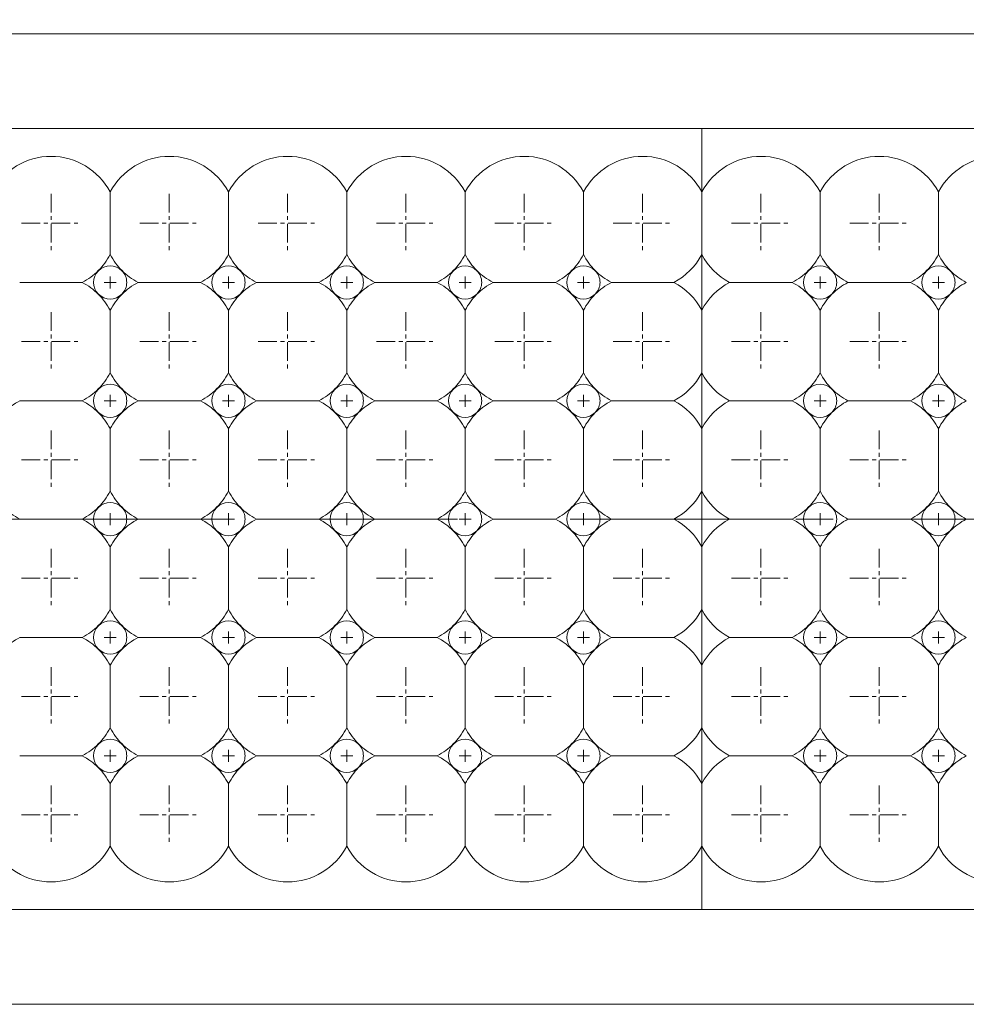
# Model space of a CAD drawing. Header units: millimetres. Extents: x -201 to 202, y 143 to 428.
# Tile 4 of 15: x -87 to -47, y 274 to 316. Entities that reach past the tile are written whole.
import ezdxf

# ---------------------------------------------------------------- set-up
doc = ezdxf.new("R2010")
doc.units = ezdxf.units.MM
doc.header["$LTSCALE"] = 0.25
doc.linetypes.add('CENTER', pattern=[50.8, 31.75, -6.35, 6.35, -6.35])
for name, color, linetype, lineweight in [('BASE', 7, 'Continuous', 20), ('CENTER', 1, 'CENTER', 9), ('DIMENSION', 6, 'Continuous', 9), ('LED LENS', 7, 'Continuous', 20)]:
    doc.layers.add(name, color=color, linetype=linetype, lineweight=lineweight)
doc.styles.add('VS Standard', font='msgothic.ttc', dxfattribs={"height": 3})
doc.dimstyles.new('VS Standard x1', dxfattribs={"dimtxt": 3, "dimasz": 3, "dimexe": 0.5, "dimexo": 0.8, "dimgap": 0.5, "dimtad": 3, "dimrnd": 0.0001, "dimzin": 9, "dimdsep": 46, "dimtxsty": 'VS Standard', "dimcen": 0, "dimaunit": 1, "dimadec": 0, "dimazin": 2, "dimtfac": 1, "dimtmove": 0, "dimatfit": 2, "dimfxl": 1, "dimtolj": 1, "dimtzin": 0, "dimarcsym": 0})

# ---------------------------------------------------------------- blocks, each defined once
blk = doc.blocks.new('*D192')
at = {"layer": 'Defpoints', "color": 0}
for p in [(41.637, 327.179), (-108.363, 315.001), (41.637, 315.001)]:
    blk.add_point(p, dxfattribs=at)
at = {"layer": 'DIMENSION', "color": 0, "lineweight": -2}
for p, q in [((-108.363, 315.801), (-108.363, 327.679)), ((41.637, 315.801), (41.637, 327.679)), ((-105.363, 327.179), (38.637, 327.179))]:
    blk.add_line(p, q, dxfattribs=at)
at = {"layer": 'DIMENSION', "color": 0}
for points in [[(-105.363, 327.679), (-105.363, 326.679), (-108.363, 327.179)], [(38.637, 326.679), (38.637, 327.679), (41.637, 327.179)]]:
    blk.add_solid(points, dxfattribs=at)
at = {"layer": 'DIMENSION', "color": 0, "insert": (-33.363, 329.179), "char_height": 3, "attachment_point": 5, "style": 'VS Standard'}
blk.add_mtext('\\A1;150', dxfattribs=at)
blk = doc.blocks.new('*D193')
at = {"layer": 'Defpoints', "color": 0}
for p in [(-109.863, 335.467), (-109.863, 315.001), (43.137, 315.001)]:
    blk.add_point(p, dxfattribs=at)
at = {"layer": 'DIMENSION', "color": 0, "lineweight": -2}
for p, q in [((-109.863, 315.801), (-109.863, 335.967)), ((43.137, 315.801), (43.137, 335.967)), ((40.137, 335.467), (-106.863, 335.467))]:
    blk.add_line(p, q, dxfattribs=at)
at = {"layer": 'DIMENSION', "color": 0}
for points in [[(-106.863, 335.967), (-106.863, 334.967), (-109.863, 335.467)], [(40.137, 334.967), (40.137, 335.967), (43.137, 335.467)]]:
    blk.add_solid(points, dxfattribs=at)
at = {"layer": 'DIMENSION', "color": 0, "insert": (-33.363, 337.467), "char_height": 3, "attachment_point": 5, "style": 'VS Standard'}
blk.add_mtext('\\A1;153', dxfattribs=at)
blk = doc.blocks.new('*D198')
at = {"layer": 'Defpoints', "color": 0}
for p in [(-111.863, 344.062), (-111.863, 305.501), (45.137, 305.481)]:
    blk.add_point(p, dxfattribs=at)
at = {"layer": 'DIMENSION', "color": 0, "lineweight": -2}
for p, q in [((-111.863, 306.301), (-111.863, 344.562)), ((45.137, 306.281), (45.137, 344.562)), ((42.137, 344.062), (-108.863, 344.062))]:
    blk.add_line(p, q, dxfattribs=at)
at = {"layer": 'DIMENSION', "color": 0}
for points in [[(-108.863, 344.562), (-108.863, 343.562), (-111.863, 344.062)], [(42.137, 343.562), (42.137, 344.562), (45.137, 344.062)]]:
    blk.add_solid(points, dxfattribs=at)
at = {"layer": 'DIMENSION', "color": 0, "insert": (-33.363, 346.313), "char_height": 3, "attachment_point": 5, "style": 'VS Standard'}
blk.add_mtext('\\A1;\\A1;(157)', dxfattribs=at)

msp = doc.modelspace()

# ---------------------------------------------------------------- linework, layer by layer
at = {"layer": 'BASE'}
for p, q in [((-108.363, 315.001), (41.637, 315.001)), ((41.637, 311.001), (-108.363, 311.001)), ((-108.363, 278.001), (41.637, 278.001)), ((41.637, 274.001), (-108.363, 274.001))]:
    msp.add_line(p, q, dxfattribs=at)
at = {"layer": 'CENTER', "ltscale": 0.1}
for p, q in [((-85.863, 308.251), (-85.863, 305.751)), ((-80.863, 308.251), (-80.863, 305.751)), ((-75.863, 308.251), (-75.863, 305.751)), ((-70.863, 308.251), (-70.863, 305.751)), ((-65.863, 308.251), (-65.863, 305.751)), ((-60.863, 308.251), (-60.863, 305.751)), ((-55.863, 308.251), (-55.863, 305.751)), ((-50.863, 308.251), (-50.863, 305.751)), ((-87.113, 307.001), (-84.613, 307.001)), ((-82.113, 307.001), (-79.613, 307.001)), ((-77.113, 307.001), (-74.613, 307.001)), ((-72.113, 307.001), (-69.613, 307.001)), ((-67.113, 307.001), (-64.613, 307.001)), ((-62.113, 307.001), (-59.613, 307.001)), ((-57.113, 307.001), (-54.613, 307.001)), ((-52.113, 307.001), (-49.613, 307.001)), ((-85.863, 303.251), (-85.863, 300.751)), ((-80.863, 303.251), (-80.863, 300.751)), ((-75.863, 303.251), (-75.863, 300.751)), ((-70.863, 303.251), (-70.863, 300.751)), ((-65.863, 303.251), (-65.863, 300.751)), ((-60.863, 303.251), (-60.863, 300.751)), ((-55.863, 303.251), (-55.863, 300.751)), ((-50.863, 303.251), (-50.863, 300.751)), ((-87.113, 302.001), (-84.613, 302.001)), ((-82.113, 302.001), (-79.613, 302.001)), ((-77.113, 302.001), (-74.613, 302.001)), ((-72.113, 302.001), (-69.613, 302.001)), ((-67.113, 302.001), (-64.613, 302.001)), ((-62.113, 302.001), (-59.613, 302.001)), ((-57.113, 302.001), (-54.613, 302.001)), ((-52.113, 302.001), (-49.613, 302.001)), ((-85.863, 298.251), (-85.863, 295.751)), ((-80.863, 298.251), (-80.863, 295.751)), ((-75.863, 298.251), (-75.863, 295.751)), ((-70.863, 298.251), (-70.863, 295.751)), ((-65.863, 298.251), (-65.863, 295.751)), ((-60.863, 298.251), (-60.863, 295.751)), ((-55.863, 298.251), (-55.863, 295.751)), ((-50.863, 298.251), (-50.863, 295.751)), ((-87.113, 297.001), (-84.613, 297.001)), ((-82.113, 297.001), (-79.613, 297.001)), ((-77.113, 297.001), (-74.613, 297.001)), ((-72.113, 297.001), (-69.613, 297.001)), ((-67.113, 297.001), (-64.613, 297.001)), ((-62.113, 297.001), (-59.613, 297.001)), ((-57.113, 297.001), (-54.613, 297.001)), ((-52.113, 297.001), (-49.613, 297.001)), ((-85.863, 293.251), (-85.863, 290.751)), ((-80.863, 293.251), (-80.863, 290.751)), ((-75.863, 293.251), (-75.863, 290.751)), ((-70.863, 293.251), (-70.863, 290.751)), ((-65.863, 293.251), (-65.863, 290.751)), ((-60.863, 293.251), (-60.863, 290.751)), ((-55.863, 293.251), (-55.863, 290.751)), ((-50.863, 293.251), (-50.863, 290.751)), ((-87.113, 292.001), (-84.613, 292.001)), ((-82.113, 292.001), (-79.613, 292.001)), ((-77.113, 292.001), (-74.613, 292.001)), ((-72.113, 292.001), (-69.613, 292.001)), ((-67.113, 292.001), (-64.613, 292.001)), ((-62.113, 292.001), (-59.613, 292.001)), ((-57.113, 292.001), (-54.613, 292.001)), ((-52.113, 292.001), (-49.613, 292.001)), ((-85.863, 288.251), (-85.863, 285.751)), ((-80.863, 288.251), (-80.863, 285.751)), ((-75.863, 288.251), (-75.863, 285.751)), ((-70.863, 288.251), (-70.863, 285.751)), ((-65.863, 288.251), (-65.863, 285.751)), ((-60.863, 288.251), (-60.863, 285.751)), ((-55.863, 288.251), (-55.863, 285.751)), ((-50.863, 288.251), (-50.863, 285.751)), ((-87.113, 287.001), (-84.613, 287.001)), ((-82.113, 287.001), (-79.613, 287.001)), ((-77.113, 287.001), (-74.613, 287.001)), ((-72.113, 287.001), (-69.613, 287.001)), ((-67.113, 287.001), (-64.613, 287.001)), ((-62.113, 287.001), (-59.613, 287.001)), ((-57.113, 287.001), (-54.613, 287.001)), ((-52.113, 287.001), (-49.613, 287.001)), ((-85.863, 283.251), (-85.863, 280.751)), ((-80.863, 283.251), (-80.863, 280.751)), ((-75.863, 283.251), (-75.863, 280.751)), ((-70.863, 283.251), (-70.863, 280.751)), ((-65.863, 283.251), (-65.863, 280.751)), ((-60.863, 283.251), (-60.863, 280.751)), ((-55.863, 283.251), (-55.863, 280.751)), ((-50.863, 283.251), (-50.863, 280.751)), ((-87.113, 282.001), (-84.613, 282.001)), ((-82.113, 282.001), (-79.613, 282.001)), ((-77.113, 282.001), (-74.613, 282.001)), ((-72.113, 282.001), (-69.613, 282.001)), ((-67.113, 282.001), (-64.613, 282.001)), ((-62.113, 282.001), (-59.613, 282.001)), ((-57.113, 282.001), (-54.613, 282.001)), ((-52.113, 282.001), (-49.613, 282.001))]:
    msp.add_line(p, q, dxfattribs=at)
at = {"layer": 'CENTER'}
for p, q in [((-83.363, 304.751), (-83.363, 304.251)), ((-78.363, 304.751), (-78.363, 304.251)), ((-73.363, 304.751), (-73.363, 304.251)), ((-68.363, 304.751), (-68.363, 304.251)), ((-63.363, 304.751), (-63.363, 304.251)), ((-53.363, 304.751), (-53.363, 304.251)), ((-48.363, 304.751), (-48.363, 304.251)), ((-83.613, 304.501), (-83.113, 304.501)), ((-78.613, 304.501), (-78.113, 304.501)), ((-73.613, 304.501), (-73.113, 304.501)), ((-68.613, 304.501), (-68.113, 304.501)), ((-63.613, 304.501), (-63.113, 304.501)), ((-53.613, 304.501), (-53.113, 304.501)), ((-48.613, 304.501), (-48.113, 304.501)), ((-83.363, 299.751), (-83.363, 299.251)), ((-78.363, 299.751), (-78.363, 299.251)), ((-73.363, 299.751), (-73.363, 299.251)), ((-68.363, 299.751), (-68.363, 299.251)), ((-63.363, 299.751), (-63.363, 299.251)), ((-53.363, 299.751), (-53.363, 299.251)), ((-48.363, 299.751), (-48.363, 299.251)), ((-83.613, 299.501), (-83.113, 299.501)), ((-78.613, 299.501), (-78.113, 299.501)), ((-73.613, 299.501), (-73.113, 299.501)), ((-68.613, 299.501), (-68.113, 299.501)), ((-63.613, 299.501), (-63.113, 299.501)), ((-53.613, 299.501), (-53.113, 299.501)), ((-48.613, 299.501), (-48.113, 299.501)), ((-83.363, 294.751), (-83.363, 294.251)), ((-78.363, 294.751), (-78.363, 294.251)), ((-73.363, 294.751), (-73.363, 294.251)), ((-68.363, 294.751), (-68.363, 294.251)), ((-63.363, 294.751), (-63.363, 294.251)), ((-53.363, 294.751), (-53.363, 294.251)), ((-48.363, 294.751), (-48.363, 294.251)), ((-114.721, 294.501), (47.995, 294.501)), ((-83.613, 294.501), (-83.113, 294.501)), ((-78.613, 294.501), (-78.113, 294.501)), ((-73.613, 294.501), (-73.113, 294.501)), ((-68.613, 294.501), (-68.113, 294.501)), ((-63.613, 294.501), (-63.113, 294.501)), ((-53.613, 294.501), (-53.113, 294.501)), ((-48.613, 294.501), (-48.113, 294.501)), ((-83.363, 289.751), (-83.363, 289.251)), ((-78.363, 289.751), (-78.363, 289.251)), ((-73.363, 289.751), (-73.363, 289.251)), ((-68.363, 289.751), (-68.363, 289.251)), ((-63.363, 289.751), (-63.363, 289.251)), ((-53.363, 289.751), (-53.363, 289.251)), ((-48.363, 289.751), (-48.363, 289.251)), ((-83.613, 289.501), (-83.113, 289.501)), ((-78.613, 289.501), (-78.113, 289.501)), ((-73.613, 289.501), (-73.113, 289.501)), ((-68.613, 289.501), (-68.113, 289.501)), ((-63.613, 289.501), (-63.113, 289.501)), ((-53.613, 289.501), (-53.113, 289.501)), ((-48.613, 289.501), (-48.113, 289.501)), ((-83.363, 284.751), (-83.363, 284.251)), ((-78.363, 284.751), (-78.363, 284.251)), ((-73.363, 284.751), (-73.363, 284.251)), ((-68.363, 284.751), (-68.363, 284.251)), ((-63.363, 284.751), (-63.363, 284.251)), ((-53.363, 284.751), (-53.363, 284.251)), ((-48.363, 284.751), (-48.363, 284.251)), ((-83.613, 284.501), (-83.113, 284.501)), ((-78.613, 284.501), (-78.113, 284.501)), ((-73.613, 284.501), (-73.113, 284.501)), ((-68.613, 284.501), (-68.113, 284.501)), ((-63.613, 284.501), (-63.113, 284.501)), ((-53.613, 284.501), (-53.113, 284.501)), ((-48.613, 284.501), (-48.113, 284.501))]:
    msp.add_line(p, q, dxfattribs=at)
at = {"layer": 'LED LENS'}
for p, q in [((-58.363, 308.324), (-58.363, 311.001)), ((-58.363, 311.001), (-58.363, 278.001)), ((-83.363, 308.324), (-83.363, 307.001)), ((-78.363, 308.324), (-78.363, 307.001)), ((-73.363, 308.324), (-73.363, 307.001)), ((-68.363, 308.324), (-68.363, 307.001)), ((-63.363, 308.324), (-63.363, 307.001)), ((-53.363, 308.324), (-53.363, 307.001)), ((-48.363, 308.324), (-48.363, 307.001)), ((-83.363, 307.001), (-83.363, 305.678)), ((-78.363, 307.001), (-78.363, 305.678)), ((-73.363, 307.001), (-73.363, 305.678)), ((-68.363, 307.001), (-68.363, 305.678)), ((-63.363, 307.001), (-63.363, 305.678)), ((-53.363, 307.001), (-53.363, 305.678)), ((-48.363, 307.001), (-48.363, 305.678)), ((-87.186, 304.501), (-84.54, 304.501)), ((-82.186, 304.501), (-79.54, 304.501)), ((-77.186, 304.501), (-74.54, 304.501)), ((-72.186, 304.501), (-69.54, 304.501)), ((-67.186, 304.501), (-64.54, 304.501)), ((-62.186, 304.501), (-59.54, 304.501)), ((-57.186, 304.501), (-54.54, 304.501)), ((-52.186, 304.501), (-49.54, 304.501)), ((-83.363, 303.324), (-83.363, 302.001)), ((-78.363, 303.324), (-78.363, 302.001)), ((-73.363, 303.324), (-73.363, 302.001)), ((-68.363, 303.324), (-68.363, 302.001)), ((-63.363, 303.324), (-63.363, 302.001)), ((-53.363, 303.324), (-53.363, 302.001)), ((-48.363, 303.324), (-48.363, 302.001)), ((-83.363, 302.001), (-83.363, 300.678)), ((-78.363, 302.001), (-78.363, 300.678)), ((-73.363, 302.001), (-73.363, 300.678)), ((-68.363, 302.001), (-68.363, 300.678)), ((-63.363, 302.001), (-63.363, 300.678)), ((-53.363, 302.001), (-53.363, 300.678)), ((-48.363, 302.001), (-48.363, 300.678)), ((-87.186, 299.501), (-84.54, 299.501)), ((-82.186, 299.501), (-79.54, 299.501)), ((-77.186, 299.501), (-74.54, 299.501)), ((-72.186, 299.501), (-69.54, 299.501)), ((-67.186, 299.501), (-64.54, 299.501)), ((-62.186, 299.501), (-59.54, 299.501)), ((-57.186, 299.501), (-54.54, 299.501)), ((-52.186, 299.501), (-49.54, 299.501)), ((-83.363, 298.324), (-83.363, 297.001)), ((-78.363, 298.324), (-78.363, 297.001)), ((-73.363, 298.324), (-73.363, 297.001)), ((-68.363, 298.324), (-68.363, 297.001)), ((-63.363, 298.324), (-63.363, 297.001)), ((-53.363, 298.324), (-53.363, 297.001)), ((-48.363, 298.324), (-48.363, 297.001)), ((-83.363, 297.001), (-83.363, 295.678)), ((-78.363, 297.001), (-78.363, 295.678)), ((-73.363, 297.001), (-73.363, 295.678)), ((-68.363, 297.001), (-68.363, 295.678)), ((-63.363, 297.001), (-63.363, 295.678)), ((-53.363, 297.001), (-53.363, 295.678)), ((-48.363, 297.001), (-48.363, 295.678)), ((-87.186, 294.501), (-84.54, 294.501)), ((-82.186, 294.501), (-79.54, 294.501)), ((-77.186, 294.501), (-74.54, 294.501)), ((-72.186, 294.501), (-69.54, 294.501)), ((-67.186, 294.501), (-64.54, 294.501)), ((-62.186, 294.501), (-59.54, 294.501)), ((-57.186, 294.501), (-54.54, 294.501)), ((-52.186, 294.501), (-49.54, 294.501)), ((-83.363, 293.324), (-83.363, 292.001)), ((-78.363, 293.324), (-78.363, 292.001)), ((-73.363, 293.324), (-73.363, 292.001)), ((-68.363, 293.324), (-68.363, 292.001)), ((-63.363, 293.324), (-63.363, 292.001)), ((-53.363, 293.324), (-53.363, 292.001)), ((-48.363, 293.324), (-48.363, 292.001)), ((-83.363, 292.001), (-83.363, 290.678)), ((-78.363, 292.001), (-78.363, 290.678)), ((-73.363, 292.001), (-73.363, 290.678)), ((-68.363, 292.001), (-68.363, 290.678)), ((-63.363, 292.001), (-63.363, 290.678)), ((-53.363, 292.001), (-53.363, 290.678)), ((-48.363, 292.001), (-48.363, 290.678)), ((-87.186, 289.501), (-84.54, 289.501)), ((-82.186, 289.501), (-79.54, 289.501)), ((-77.186, 289.501), (-74.54, 289.501)), ((-72.186, 289.501), (-69.54, 289.501)), ((-67.186, 289.501), (-64.54, 289.501)), ((-62.186, 289.501), (-59.54, 289.501)), ((-57.186, 289.501), (-54.54, 289.501)), ((-52.186, 289.501), (-49.54, 289.501)), ((-83.363, 288.324), (-83.363, 287.001)), ((-78.363, 288.324), (-78.363, 287.001)), ((-73.363, 288.324), (-73.363, 287.001)), ((-68.363, 288.324), (-68.363, 287.001)), ((-63.363, 287.001), (-63.363, 288.324)), ((-53.363, 288.324), (-53.363, 287.001)), ((-48.363, 288.324), (-48.363, 287.001)), ((-83.363, 287.001), (-83.363, 285.678)), ((-78.363, 287.001), (-78.363, 285.678)), ((-73.363, 287.001), (-73.363, 285.678)), ((-68.363, 287.001), (-68.363, 285.678)), ((-63.363, 285.678), (-63.363, 287.001)), ((-53.363, 287.001), (-53.363, 285.678)), ((-48.363, 287.001), (-48.363, 285.678)), ((-87.186, 284.501), (-84.54, 284.501)), ((-82.186, 284.501), (-79.54, 284.501)), ((-77.186, 284.501), (-74.54, 284.501)), ((-72.186, 284.501), (-69.54, 284.501)), ((-67.186, 284.501), (-64.54, 284.501)), ((-62.186, 284.501), (-59.54, 284.501)), ((-57.186, 284.501), (-54.54, 284.501)), ((-52.186, 284.501), (-49.54, 284.501)), ((-83.363, 283.324), (-83.363, 282.001)), ((-78.363, 283.324), (-78.363, 282.001)), ((-73.363, 283.324), (-73.363, 282.001)), ((-68.363, 282.001), (-68.363, 283.324)), ((-63.363, 282.001), (-63.363, 283.324)), ((-53.363, 283.324), (-53.363, 282.001)), ((-48.363, 283.324), (-48.363, 282.001)), ((-83.363, 282.001), (-83.363, 280.678)), ((-78.363, 282.001), (-78.363, 280.678)), ((-73.363, 282.001), (-73.363, 280.678)), ((-68.363, 280.678), (-68.363, 282.001)), ((-63.363, 280.678), (-63.363, 282.001)), ((-53.363, 282.001), (-53.363, 280.678)), ((-48.363, 282.001), (-48.363, 280.678))]:
    msp.add_line(p, q, dxfattribs=at)
for centre, radius, start, end in [((-85.863, 307.001), 2.828, 27.8856, 152.1144), ((-80.863, 307.001), 2.828, 27.8856, 152.1144), ((-75.863, 307.001), 2.828, 27.8856, 152.1144), ((-70.863, 307.001), 2.828, 27.8856, 152.1144), ((-65.863, 307.001), 2.828, 27.8856, 152.1144), ((-60.863, 307.001), 2.828, 27.8856, 152.1144), ((-55.863, 307.001), 2.828, 27.8856, 152.1144), ((-50.863, 307.001), 2.828, 27.8856, 152.1144), ((-45.863, 307.001), 2.828, 27.8856, 152.1144), ((-85.863, 307.001), 2.828, 315, 332.1144), ((-80.863, 307.001), 2.828, 207.8856, 225), ((-80.863, 307.001), 2.828, 315, 332.1144), ((-75.863, 307.001), 2.828, 207.8856, 225), ((-75.863, 307.001), 2.828, 315, 332.1144), ((-70.863, 307.001), 2.828, 207.8856, 225), ((-70.863, 307.001), 2.828, 315, 332.1144), ((-65.863, 307.001), 2.828, 207.8856, 225), ((-65.863, 307.001), 2.828, 315, 332.1144), ((-60.863, 307.001), 2.828, 207.8856, 225), ((-60.863, 307.001), 2.828, 297.8856, 332.1144), ((-55.863, 307.001), 2.828, 207.8856, 242.1144), ((-55.863, 307.001), 2.828, 315, 332.1144), ((-50.863, 307.001), 2.828, 207.8856, 225), ((-50.863, 307.001), 2.828, 315, 332.1144), ((-45.863, 307.001), 2.828, 207.8856, 225), ((-85.863, 307.001), 2.828, 297.8856, 315), ((-83.363, 304.501), 0.7, 135, 225), ((-83.363, 304.501), 0.7, 45, 135), ((-83.363, 304.501), 0.7, 0, 45), ((-80.863, 307.001), 2.828, 225, 242.1144), ((-80.863, 307.001), 2.828, 297.8856, 315), ((-78.363, 304.501), 0.7, 135, 225), ((-78.363, 304.501), 0.7, 45, 135), ((-78.363, 304.501), 0.7, 0, 45), ((-75.863, 307.001), 2.828, 225, 242.1144), ((-75.863, 307.001), 2.828, 297.8856, 315), ((-73.363, 304.501), 0.7, 135, 225), ((-73.363, 304.501), 0.7, 45, 135), ((-73.363, 304.501), 0.7, 0, 45), ((-70.863, 307.001), 2.828, 225, 242.1144), ((-70.863, 307.001), 2.828, 297.8856, 315), ((-68.363, 304.501), 0.7, 135, 225), ((-68.363, 304.501), 0.7, 45, 135), ((-68.363, 304.501), 0.7, 0, 45), ((-65.863, 307.001), 2.828, 225, 242.1144), ((-65.863, 307.001), 2.828, 297.8856, 315), ((-63.363, 304.501), 0.7, 135, 225), ((-63.363, 304.501), 0.7, 45, 135), ((-63.363, 304.501), 0.7, 0, 45), ((-60.863, 307.001), 2.828, 225, 242.1144), ((-55.863, 307.001), 2.828, 297.8856, 315), ((-53.363, 304.501), 0.7, 135, 225), ((-53.363, 304.501), 0.7, 45, 135), ((-53.363, 304.501), 0.7, 0, 45), ((-50.863, 307.001), 2.828, 225, 242.1144), ((-50.863, 307.001), 2.828, 297.8856, 315), ((-48.363, 304.501), 0.7, 135, 225), ((-48.363, 304.501), 0.7, 45, 135), ((-48.363, 304.501), 0.7, 0, 45), ((-45.863, 307.001), 2.828, 225, 242.1144), ((-85.863, 302.001), 2.828, 45, 62.1144), ((-83.363, 304.501), 0.7, 315, 0), ((-80.863, 302.001), 2.828, 117.8856, 135), ((-80.863, 302.001), 2.828, 45, 62.1144), ((-78.363, 304.501), 0.7, 315, 0), ((-75.863, 302.001), 2.828, 117.8856, 135), ((-75.863, 302.001), 2.828, 45, 62.1144), ((-73.363, 304.501), 0.7, 315, 0), ((-70.863, 302.001), 2.828, 117.8856, 135), ((-70.863, 302.001), 2.828, 45, 62.1144), ((-68.363, 304.501), 0.7, 315, 0), ((-65.863, 302.001), 2.828, 117.8856, 135), ((-65.863, 302.001), 2.828, 45, 62.1144), ((-63.363, 304.501), 0.7, 315, 0), ((-60.863, 302.001), 2.828, 117.8856, 135), ((-60.863, 302.001), 2.828, 27.8856, 62.1144), ((-55.863, 302.001), 2.828, 117.8856, 152.1144), ((-55.863, 302.001), 2.828, 45, 62.1144), ((-53.363, 304.501), 0.7, 315, 0), ((-50.863, 302.001), 2.828, 117.8856, 135), ((-50.863, 302.001), 2.828, 45, 62.1144), ((-48.363, 304.501), 0.7, 315, 0), ((-45.863, 302.001), 2.828, 117.8856, 135), ((-85.863, 302.001), 2.828, 27.8856, 45), ((-83.363, 304.501), 0.7, 225, 315), ((-80.863, 302.001), 2.828, 135, 152.1144), ((-80.863, 302.001), 2.828, 27.8856, 45), ((-78.363, 304.501), 0.7, 225, 315), ((-75.863, 302.001), 2.828, 135, 152.1144), ((-75.863, 302.001), 2.828, 27.8856, 45), ((-73.363, 304.501), 0.7, 225, 315), ((-70.863, 302.001), 2.828, 135, 152.1144), ((-70.863, 302.001), 2.828, 27.8856, 45), ((-68.363, 304.501), 0.7, 225, 315), ((-65.863, 302.001), 2.828, 135, 152.1144), ((-65.863, 302.001), 2.828, 27.8856, 45), ((-63.363, 304.501), 0.7, 225, 315), ((-60.863, 302.001), 2.828, 135, 152.1144), ((-55.863, 302.001), 2.828, 27.8856, 45), ((-53.363, 304.501), 0.7, 225, 315), ((-50.863, 302.001), 2.828, 135, 152.1144), ((-50.863, 302.001), 2.828, 27.8856, 45), ((-48.363, 304.501), 0.7, 225, 315), ((-45.863, 302.001), 2.828, 135, 152.1144), ((-85.863, 302.001), 2.828, 315, 332.1144), ((-80.863, 302.001), 2.828, 207.8856, 225), ((-80.863, 302.001), 2.828, 315, 332.1144), ((-75.863, 302.001), 2.828, 207.8856, 225), ((-75.863, 302.001), 2.828, 315, 332.1144), ((-70.863, 302.001), 2.828, 207.8856, 225), ((-70.863, 302.001), 2.828, 315, 332.1144), ((-65.863, 302.001), 2.828, 207.8856, 225), ((-65.863, 302.001), 2.828, 315, 332.1144), ((-60.863, 302.001), 2.828, 207.8856, 225), ((-60.863, 302.001), 2.828, 297.8856, 332.1144), ((-55.863, 302.001), 2.828, 207.8856, 242.1144), ((-55.863, 302.001), 2.828, 315, 332.1144), ((-50.863, 302.001), 2.828, 207.8856, 225), ((-50.863, 302.001), 2.828, 315, 332.1144), ((-45.863, 302.001), 2.828, 207.8856, 225), ((-85.863, 302.001), 2.828, 297.8856, 315), ((-83.363, 299.501), 0.7, 135, 225), ((-83.363, 299.501), 0.7, 45, 135), ((-83.363, 299.501), 0.7, 0, 45), ((-80.863, 302.001), 2.828, 225, 242.1144), ((-80.863, 302.001), 2.828, 297.8856, 315), ((-78.363, 299.501), 0.7, 135, 225), ((-78.363, 299.501), 0.7, 45, 135), ((-78.363, 299.501), 0.7, 0, 45), ((-75.863, 302.001), 2.828, 225, 242.1144), ((-75.863, 302.001), 2.828, 297.8856, 315), ((-73.363, 299.501), 0.7, 135, 225), ((-73.363, 299.501), 0.7, 45, 135), ((-73.363, 299.501), 0.7, 0, 45), ((-70.863, 302.001), 2.828, 225, 242.1144), ((-70.863, 302.001), 2.828, 297.8856, 315), ((-68.363, 299.501), 0.7, 135, 225), ((-68.363, 299.501), 0.7, 45, 135), ((-68.363, 299.501), 0.7, 0, 45), ((-65.863, 302.001), 2.828, 225, 242.1144), ((-65.863, 302.001), 2.828, 297.8856, 315), ((-63.363, 299.501), 0.7, 135, 225), ((-63.363, 299.501), 0.7, 45, 135), ((-63.363, 299.501), 0.7, 0, 45), ((-60.863, 302.001), 2.828, 225, 242.1144), ((-55.863, 302.001), 2.828, 297.8856, 315), ((-53.363, 299.501), 0.7, 135, 225), ((-53.363, 299.501), 0.7, 45, 135), ((-53.363, 299.501), 0.7, 0, 45), ((-50.863, 302.001), 2.828, 225, 242.1144), ((-50.863, 302.001), 2.828, 297.8856, 315), ((-48.363, 299.501), 0.7, 135, 225), ((-48.363, 299.501), 0.7, 45, 135), ((-48.363, 299.501), 0.7, 0, 45), ((-45.863, 302.001), 2.828, 225, 242.1144), ((-85.863, 297.001), 2.828, 117.8856, 135), ((-85.863, 297.001), 2.828, 45, 62.1144), ((-83.363, 299.501), 0.7, 315, 0), ((-80.863, 297.001), 2.828, 117.8856, 135), ((-80.863, 297.001), 2.828, 45, 62.1144), ((-78.363, 299.501), 0.7, 315, 0), ((-75.863, 297.001), 2.828, 117.8856, 135), ((-75.863, 297.001), 2.828, 45, 62.1144), ((-73.363, 299.501), 0.7, 315, 0), ((-70.863, 297.001), 2.828, 117.8856, 135), ((-70.863, 297.001), 2.828, 45, 62.1144), ((-68.363, 299.501), 0.7, 315, 0), ((-65.863, 297.001), 2.828, 117.8856, 135), ((-65.863, 297.001), 2.828, 45, 62.1144), ((-63.363, 299.501), 0.7, 315, 0), ((-60.863, 297.001), 2.828, 117.8856, 135), ((-60.863, 297.001), 2.828, 27.8856, 62.1144), ((-55.863, 297.001), 2.828, 117.8856, 152.1144), ((-55.863, 297.001), 2.828, 45, 62.1144), ((-53.363, 299.501), 0.7, 315, 0), ((-50.863, 297.001), 2.828, 117.8856, 135), ((-50.863, 297.001), 2.828, 45, 62.1144), ((-48.363, 299.501), 0.7, 315, 0), ((-45.863, 297.001), 2.828, 117.8856, 135), ((-85.863, 297.001), 2.828, 27.8856, 45), ((-83.363, 299.501), 0.7, 225, 315), ((-80.863, 297.001), 2.828, 135, 152.1144), ((-80.863, 297.001), 2.828, 27.8856, 45), ((-78.363, 299.501), 0.7, 225, 315), ((-75.863, 297.001), 2.828, 135, 152.1144), ((-75.863, 297.001), 2.828, 27.8856, 45), ((-73.363, 299.501), 0.7, 225, 315), ((-70.863, 297.001), 2.828, 135, 152.1144), ((-70.863, 297.001), 2.828, 27.8856, 45), ((-68.363, 299.501), 0.7, 225, 315), ((-65.863, 297.001), 2.828, 135, 152.1144), ((-65.863, 297.001), 2.828, 27.8856, 45), ((-63.363, 299.501), 0.7, 225, 315), ((-60.863, 297.001), 2.828, 135, 152.1144), ((-55.863, 297.001), 2.828, 27.8856, 45), ((-53.363, 299.501), 0.7, 225, 315), ((-50.863, 297.001), 2.828, 135, 152.1144), ((-50.863, 297.001), 2.828, 27.8856, 45), ((-48.363, 299.501), 0.7, 225, 315), ((-45.863, 297.001), 2.828, 135, 152.1144), ((-85.863, 297.001), 2.828, 315, 332.1144), ((-80.863, 297.001), 2.828, 207.8856, 225), ((-80.863, 297.001), 2.828, 315, 332.1144), ((-75.863, 297.001), 2.828, 207.8856, 225), ((-75.863, 297.001), 2.828, 315, 332.1144), ((-70.863, 297.001), 2.828, 207.8856, 225), ((-70.863, 297.001), 2.828, 315, 332.1144), ((-65.863, 297.001), 2.828, 207.8856, 225), ((-65.863, 297.001), 2.828, 315, 332.1144), ((-60.863, 297.001), 2.828, 207.8856, 225), ((-60.863, 297.001), 2.828, 297.8856, 332.1144), ((-55.863, 297.001), 2.828, 207.8856, 242.1144), ((-55.863, 297.001), 2.828, 315, 332.1144), ((-50.863, 297.001), 2.828, 207.8856, 225), ((-50.863, 297.001), 2.828, 315, 332.1144), ((-45.863, 297.001), 2.828, 207.8856, 225), ((-85.863, 297.001), 2.828, 225, 242.1144), ((-85.863, 297.001), 2.828, 297.8856, 315), ((-83.363, 294.501), 0.7, 135, 225), ((-83.363, 294.501), 0.7, 45, 135), ((-83.363, 294.501), 0.7, 0, 45), ((-80.863, 297.001), 2.828, 225, 242.1144), ((-80.863, 297.001), 2.828, 297.8856, 315), ((-78.363, 294.501), 0.7, 135, 225), ((-78.363, 294.501), 0.7, 45, 135), ((-78.363, 294.501), 0.7, 0, 45), ((-75.863, 297.001), 2.828, 225, 242.1144), ((-75.863, 297.001), 2.828, 297.8856, 315), ((-73.363, 294.501), 0.7, 135, 225), ((-73.363, 294.501), 0.7, 45, 135), ((-73.363, 294.501), 0.7, 0, 45), ((-70.863, 297.001), 2.828, 225, 242.1144), ((-70.863, 297.001), 2.828, 297.8856, 315), ((-68.363, 294.501), 0.7, 135, 225), ((-68.363, 294.501), 0.7, 45, 135), ((-68.363, 294.501), 0.7, 0, 45), ((-65.863, 297.001), 2.828, 225, 242.1144), ((-65.863, 297.001), 2.828, 297.8856, 315), ((-63.363, 294.501), 0.7, 135, 225), ((-63.363, 294.501), 0.7, 45, 135), ((-63.363, 294.501), 0.7, 0, 45), ((-60.863, 297.001), 2.828, 225, 242.1144), ((-55.863, 297.001), 2.828, 297.8856, 315), ((-53.363, 294.501), 0.7, 135, 225), ((-53.363, 294.501), 0.7, 45, 135), ((-53.363, 294.501), 0.7, 0, 45), ((-50.863, 297.001), 2.828, 225, 242.1144), ((-50.863, 297.001), 2.828, 297.8856, 315), ((-48.363, 294.501), 0.7, 135, 225), ((-48.363, 294.501), 0.7, 45, 135), ((-48.363, 294.501), 0.7, 0, 45), ((-45.863, 297.001), 2.828, 225, 242.1144), ((-85.863, 292.001), 2.828, 45, 62.1144), ((-83.363, 294.501), 0.7, 315, 0), ((-80.863, 292.001), 2.828, 117.8856, 135), ((-80.863, 292.001), 2.828, 45, 62.1144), ((-78.363, 294.501), 0.7, 315, 0), ((-75.863, 292.001), 2.828, 117.8856, 135), ((-75.863, 292.001), 2.828, 45, 62.1144), ((-73.363, 294.501), 0.7, 315, 0), ((-70.863, 292.001), 2.828, 117.8856, 135), ((-70.863, 292.001), 2.828, 45, 62.1144), ((-68.363, 294.501), 0.7, 315, 0), ((-65.863, 292.001), 2.828, 117.8856, 135), ((-65.863, 292.001), 2.828, 45, 62.1144), ((-63.363, 294.501), 0.7, 315, 0), ((-60.863, 292.001), 2.828, 117.8856, 135), ((-60.863, 292.001), 2.828, 27.8856, 62.1144), ((-55.863, 292.001), 2.828, 117.8856, 152.1144), ((-55.863, 292.001), 2.828, 45, 62.1144), ((-53.363, 294.501), 0.7, 315, 0), ((-50.863, 292.001), 2.828, 117.8856, 135), ((-50.863, 292.001), 2.828, 45, 62.1144), ((-48.363, 294.501), 0.7, 315, 0), ((-45.863, 292.001), 2.828, 117.8856, 135), ((-85.863, 292.001), 2.828, 27.8856, 45), ((-83.363, 294.501), 0.7, 225, 315), ((-80.863, 292.001), 2.828, 135, 152.1144), ((-80.863, 292.001), 2.828, 27.8856, 45), ((-78.363, 294.501), 0.7, 225, 315), ((-75.863, 292.001), 2.828, 135, 152.1144), ((-75.863, 292.001), 2.828, 27.8856, 45), ((-73.363, 294.501), 0.7, 225, 315), ((-70.863, 292.001), 2.828, 135, 152.1144), ((-70.863, 292.001), 2.828, 27.8856, 45), ((-68.363, 294.501), 0.7, 225, 315), ((-65.863, 292.001), 2.828, 135, 152.1144), ((-65.863, 292.001), 2.828, 27.8856, 45), ((-63.363, 294.501), 0.7, 225, 315), ((-60.863, 292.001), 2.828, 135, 152.1144), ((-55.863, 292.001), 2.828, 27.8856, 45), ((-53.363, 294.501), 0.7, 225, 315), ((-50.863, 292.001), 2.828, 135, 152.1144), ((-50.863, 292.001), 2.828, 27.8856, 45), ((-48.363, 294.501), 0.7, 225, 315), ((-45.863, 292.001), 2.828, 135, 152.1144), ((-85.863, 292.001), 2.828, 315, 332.1144), ((-80.863, 292.001), 2.828, 207.8856, 225), ((-80.863, 292.001), 2.828, 315, 332.1144), ((-75.863, 292.001), 2.828, 207.8856, 225), ((-75.863, 292.001), 2.828, 315, 332.1144), ((-70.863, 292.001), 2.828, 207.8856, 225), ((-70.863, 292.001), 2.828, 315, 332.1144), ((-65.863, 292.001), 2.828, 207.8856, 225), ((-65.863, 292.001), 2.828, 315, 332.1144), ((-60.863, 292.001), 2.828, 207.8856, 225), ((-60.863, 292.001), 2.828, 297.8856, 332.1144), ((-55.863, 292.001), 2.828, 207.8856, 242.1144), ((-55.863, 292.001), 2.828, 315, 332.1144), ((-50.863, 292.001), 2.828, 207.8856, 225), ((-50.863, 292.001), 2.828, 315, 332.1144), ((-45.863, 292.001), 2.828, 207.8856, 225), ((-85.863, 292.001), 2.828, 297.8856, 315), ((-83.363, 289.501), 0.7, 135, 225), ((-83.363, 289.501), 0.7, 45, 135), ((-83.363, 289.501), 0.7, 0, 45), ((-80.863, 292.001), 2.828, 225, 242.1144), ((-80.863, 292.001), 2.828, 297.8856, 315), ((-78.363, 289.501), 0.7, 135, 225), ((-78.363, 289.501), 0.7, 45, 135), ((-78.363, 289.501), 0.7, 0, 45), ((-75.863, 292.001), 2.828, 225, 242.1144), ((-75.863, 292.001), 2.828, 297.8856, 315), ((-73.363, 289.501), 0.7, 135, 225), ((-73.363, 289.501), 0.7, 45, 135), ((-73.363, 289.501), 0.7, 0, 45), ((-70.863, 292.001), 2.828, 225, 242.1144), ((-70.863, 292.001), 2.828, 297.8856, 315), ((-68.363, 289.501), 0.7, 135, 225), ((-68.363, 289.501), 0.7, 45, 135), ((-68.363, 289.501), 0.7, 0, 45), ((-65.863, 292.001), 2.828, 225, 242.1144), ((-65.863, 292.001), 2.828, 297.8856, 315), ((-63.363, 289.501), 0.7, 135, 225), ((-63.363, 289.501), 0.7, 45, 135), ((-63.363, 289.501), 0.7, 0, 45), ((-60.863, 292.001), 2.828, 225, 242.1144), ((-55.863, 292.001), 2.828, 297.8856, 315), ((-53.363, 289.501), 0.7, 135, 225), ((-53.363, 289.501), 0.7, 45, 135), ((-53.363, 289.501), 0.7, 0, 45), ((-50.863, 292.001), 2.828, 225, 242.1144), ((-50.863, 292.001), 2.828, 297.8856, 315), ((-48.363, 289.501), 0.7, 135, 225), ((-48.363, 289.501), 0.7, 45, 135), ((-48.363, 289.501), 0.7, 0, 45), ((-45.863, 292.001), 2.828, 225, 242.1144), ((-85.863, 287.001), 2.828, 117.8856, 135), ((-85.863, 287.001), 2.828, 45, 62.1144), ((-83.363, 289.501), 0.7, 315, 0), ((-80.863, 287.001), 2.828, 117.8856, 135), ((-80.863, 287.001), 2.828, 45, 62.1144), ((-78.363, 289.501), 0.7, 315, 0), ((-75.863, 287.001), 2.828, 117.8856, 135), ((-75.863, 287.001), 2.828, 45, 62.1144), ((-73.363, 289.501), 0.7, 315, 0), ((-70.863, 287.001), 2.828, 117.8856, 135), ((-70.863, 287.001), 2.828, 45, 62.1144), ((-68.363, 289.501), 0.7, 315, 0), ((-65.863, 287.001), 2.828, 117.8856, 135), ((-65.863, 287.001), 2.828, 45, 62.1144), ((-63.363, 289.501), 0.7, 315, 0), ((-60.863, 287.001), 2.828, 117.8856, 135), ((-60.863, 287.001), 2.828, 27.8856, 62.1144), ((-55.863, 287.001), 2.828, 117.8856, 152.1144), ((-55.863, 287.001), 2.828, 45, 62.1144), ((-53.363, 289.501), 0.7, 315, 0), ((-50.863, 287.001), 2.828, 117.8856, 135), ((-50.863, 287.001), 2.828, 45, 62.1144), ((-48.363, 289.501), 0.7, 315, 0), ((-45.863, 287.001), 2.828, 117.8856, 135), ((-85.863, 287.001), 2.828, 27.8856, 45), ((-83.363, 289.501), 0.7, 225, 315), ((-80.863, 287.001), 2.828, 135, 152.1144), ((-80.863, 287.001), 2.828, 27.8856, 45), ((-78.363, 289.501), 0.7, 225, 315), ((-75.863, 287.001), 2.828, 135, 152.1144), ((-75.863, 287.001), 2.828, 27.8856, 45), ((-73.363, 289.501), 0.7, 225, 315), ((-70.863, 287.001), 2.828, 135, 152.1144), ((-70.863, 287.001), 2.828, 27.8856, 45), ((-68.363, 289.501), 0.7, 225, 315), ((-65.863, 287.001), 2.828, 135, 152.1144), ((-65.863, 287.001), 2.828, 27.8856, 45), ((-63.363, 289.501), 0.7, 225, 315), ((-60.863, 287.001), 2.828, 135, 152.1144), ((-55.863, 287.001), 2.828, 27.8856, 45), ((-53.363, 289.501), 0.7, 225, 315), ((-50.863, 287.001), 2.828, 135, 152.1144), ((-50.863, 287.001), 2.828, 27.8856, 45), ((-48.363, 289.501), 0.7, 225, 315), ((-45.863, 287.001), 2.828, 135, 152.1144), ((-85.863, 287.001), 2.828, 315, 332.1144), ((-80.863, 287.001), 2.828, 207.8856, 225), ((-80.863, 287.001), 2.828, 315, 332.1144), ((-75.863, 287.001), 2.828, 207.8856, 225), ((-75.863, 287.001), 2.828, 315, 332.1144), ((-70.863, 287.001), 2.828, 207.8856, 225), ((-70.863, 287.001), 2.828, 315, 332.1144), ((-65.863, 287.001), 2.828, 207.8856, 225), ((-65.863, 287.001), 2.828, 315, 332.1144), ((-60.863, 287.001), 2.828, 207.8856, 225), ((-60.863, 287.001), 2.828, 297.8856, 332.1144), ((-55.863, 287.001), 2.828, 207.8856, 242.1144), ((-55.863, 287.001), 2.828, 315, 332.1144), ((-50.863, 287.001), 2.828, 207.8856, 225), ((-50.863, 287.001), 2.828, 315, 332.1144), ((-45.863, 287.001), 2.828, 207.8856, 225), ((-85.863, 287.001), 2.828, 297.8856, 315), ((-83.363, 284.501), 0.7, 135, 225), ((-83.363, 284.501), 0.7, 45, 135), ((-83.363, 284.501), 0.7, 0, 45), ((-80.863, 287.001), 2.828, 225, 242.1144), ((-80.863, 287.001), 2.828, 297.8856, 315), ((-78.363, 284.501), 0.7, 135, 225), ((-78.363, 284.501), 0.7, 45, 135), ((-78.363, 284.501), 0.7, 0, 45), ((-75.863, 287.001), 2.828, 225, 242.1144), ((-75.863, 287.001), 2.828, 297.8856, 315), ((-73.363, 284.501), 0.7, 135, 225), ((-73.363, 284.501), 0.7, 45, 135), ((-73.363, 284.501), 0.7, 0, 45), ((-70.863, 287.001), 2.828, 225, 242.1144), ((-70.863, 287.001), 2.828, 297.8856, 315), ((-68.363, 284.501), 0.7, 135, 225), ((-68.363, 284.501), 0.7, 45, 135), ((-68.363, 284.501), 0.7, 0, 45), ((-65.863, 287.001), 2.828, 225, 242.1144), ((-65.863, 287.001), 2.828, 297.8856, 315), ((-63.363, 284.501), 0.7, 135, 225), ((-63.363, 284.501), 0.7, 45, 135), ((-63.363, 284.501), 0.7, 0, 45), ((-60.863, 287.001), 2.828, 225, 242.1144), ((-55.863, 287.001), 2.828, 297.8856, 315), ((-53.363, 284.501), 0.7, 135, 225), ((-53.363, 284.501), 0.7, 45, 135), ((-53.363, 284.501), 0.7, 0, 45), ((-50.863, 287.001), 2.828, 225, 242.1144), ((-50.863, 287.001), 2.828, 297.8856, 315), ((-48.363, 284.501), 0.7, 135, 225), ((-48.363, 284.501), 0.7, 45, 135), ((-48.363, 284.501), 0.7, 0, 45), ((-45.863, 287.001), 2.828, 225, 242.1144), ((-85.863, 282.001), 2.828, 45, 62.1144), ((-83.363, 284.501), 0.7, 315, 0), ((-80.863, 282.001), 2.828, 117.8856, 135), ((-80.863, 282.001), 2.828, 45, 62.1144), ((-78.363, 284.501), 0.7, 315, 0), ((-75.863, 282.001), 2.828, 117.8856, 135), ((-75.863, 282.001), 2.828, 45, 62.1144), ((-73.363, 284.501), 0.7, 315, 0), ((-70.863, 282.001), 2.828, 117.8856, 135), ((-70.863, 282.001), 2.828, 45, 62.1144), ((-68.363, 284.501), 0.7, 315, 0), ((-65.863, 282.001), 2.828, 117.8856, 135), ((-65.863, 282.001), 2.828, 45, 62.1144), ((-63.363, 284.501), 0.7, 315, 0), ((-60.863, 282.001), 2.828, 117.8856, 135), ((-60.863, 282.001), 2.828, 27.8856, 62.1144), ((-55.863, 282.001), 2.828, 117.8856, 152.1144), ((-55.863, 282.001), 2.828, 45, 62.1144), ((-53.363, 284.501), 0.7, 315, 0), ((-50.863, 282.001), 2.828, 117.8856, 135), ((-50.863, 282.001), 2.828, 45, 62.1144), ((-48.363, 284.501), 0.7, 315, 0), ((-45.863, 282.001), 2.828, 117.8856, 135), ((-85.863, 282.001), 2.828, 27.8856, 45), ((-83.363, 284.501), 0.7, 225, 315), ((-80.863, 282.001), 2.828, 135, 152.1144), ((-80.863, 282.001), 2.828, 27.8856, 45), ((-78.363, 284.501), 0.7, 225, 315), ((-75.863, 282.001), 2.828, 135, 152.1144), ((-75.863, 282.001), 2.828, 27.8856, 45), ((-73.363, 284.501), 0.7, 225, 315), ((-70.863, 282.001), 2.828, 135, 152.1144), ((-70.863, 282.001), 2.828, 27.8856, 45), ((-68.363, 284.501), 0.7, 225, 315), ((-65.863, 282.001), 2.828, 135, 152.1144), ((-65.863, 282.001), 2.828, 27.8856, 45), ((-63.363, 284.501), 0.7, 225, 315), ((-60.863, 282.001), 2.828, 135, 152.1144), ((-55.863, 282.001), 2.828, 27.8856, 45), ((-53.363, 284.501), 0.7, 225, 315), ((-50.863, 282.001), 2.828, 135, 152.1144), ((-50.863, 282.001), 2.828, 27.8856, 45), ((-48.363, 284.501), 0.7, 225, 315), ((-45.863, 282.001), 2.828, 135, 152.1144), ((-85.863, 282.001), 2.828, 207.8856, 332.1144), ((-80.863, 282.001), 2.828, 207.8856, 332.1144), ((-75.863, 282.001), 2.828, 207.8856, 332.1144), ((-70.863, 282.001), 2.828, 207.8856, 332.1144), ((-65.863, 282.001), 2.828, 207.8856, 332.1144), ((-60.863, 282.001), 2.828, 207.8856, 332.1144), ((-55.863, 282.001), 2.828, 207.8856, 332.1144), ((-50.863, 282.001), 2.828, 207.8856, 332.1144), ((-45.863, 282.001), 2.828, 207.8856, 332.1144)]:
    msp.add_arc(centre, radius, start, end, dxfattribs=at)

# ---------------------------------------------------------------- dimensions: what is measured, and where the dimension line sits
at = {"layer": 'DIMENSION'}
dim = msp.add_linear_dim(base=(-111.863, 344.062), p1=(45.137, 305.481), p2=(-111.863, 305.501), text='\\A1;(<>)', dimstyle='VS Standard x1', dxfattribs=at)
dim.commit()
dim.dimension.update_dxf_attribs({"geometry": '*D198', "text_midpoint": (-33.363, 346.313)})
for base, p1, p2, picture, middle in [((-109.863, 335.467), (43.137, 315.001), (-109.863, 315.001), '*D193', (-33.363, 337.467)), ((41.637, 327.179), (-108.363, 315.001), (41.637, 315.001), '*D192', (-33.363, 329.179))]:
    dim = msp.add_linear_dim(base=base, p1=p1, p2=p2, dimstyle='VS Standard x1', dxfattribs=at)
    dim.commit()
    dim.dimension.update_dxf_attribs({"geometry": picture, "text_midpoint": middle})

doc.saveas('drawing.dxf')
